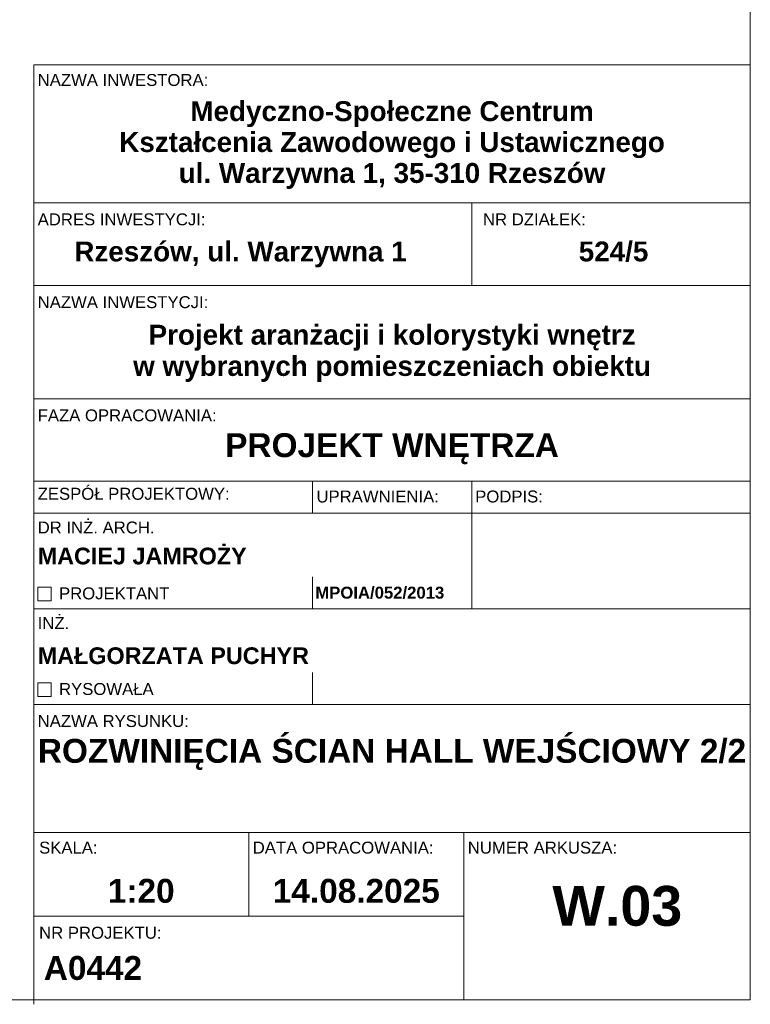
# Model space of a CAD drawing. Extents: x 180 to 9540, y 54 to 2910.
# Tile 80 of 82: x 8623 to 9540, y 54 to 1290. Entities that reach past the tile are written whole.
import ezdxf

# ---------------------------------------------------------------- set-up
doc = ezdxf.new("R2010")
doc.units = 0
doc.header["$MEASUREMENT"] = 0
doc.layers.add('810-G Ogólne', color=7, linetype='Continuous')
doc.styles.add('STYL_AUTOMATYCZNY_3', font='arial.ttf')
doc.styles.add('STYL_AUTOMATYCZNY_4', font='arial.ttf')

msp = doc.modelspace()

# ---------------------------------------------------------------- linework, layer by layer
at = {"layer": '810-G Ogólne', "color": 7, "linetype": 'Continuous', "lineweight": 13, "ltscale": 0.1}
for p, q in [((9540, 60), (9540, 2910)), ((8640.3, 1233.4), (8640.3, 270)), ((8640.3, 1233.4), (9540, 1233.4)), ((8640.3, 1060.3), (9540, 1060.3)), ((9190.3, 956.4), (9190.3, 1060.3)), ((8640.3, 956.4), (9540, 956.4)), ((8640.3, 814.3), (9540, 814.3)), ((8640.3, 710.7), (9540, 710.7)), ((8990.3, 670.7), (8990.3, 710.7)), ((9190.3, 670.7), (9190.3, 710.7)), ((8640.3, 670.7), (9540, 670.7)), ((9190.3, 550.7), (9190.3, 670.7)), ((8990.3, 550.7), (8990.3, 590.7)), ((8640.3, 550.7), (9540, 550.7)), ((8990.3, 430.7), (8990.3, 470.7)), ((8640.3, 430.7), (9540, 430.7)), ((8640.3, 270), (9540, 270)), ((8640.3, 270), (8640.3, 60)), ((8910.3, 270), (8910.3, 165)), ((9180.3, 270), (9180.3, 60)), ((8640.3, 165), (9180.3, 165)), ((8790, 60), (8540, 60)), ((8640.3, 60), (8640.3, 54.3)), ((8790, 60), (9540, 60))]:
    msp.add_line(p, q, dxfattribs=at)
at = {"layer": '810-G Ogólne', "color": 7, "linetype": 'Continuous', "lineweight": 13, "ltscale": 0.1, "flags": 128}
for points in [[(8645.3, 577.7), (8662.2, 577.7), (8662.2, 560.7), (8645.3, 560.7)], [(8645.3, 457.7), (8662.2, 457.7), (8662.2, 440.7), (8645.3, 440.7)]]:
    msp.add_lwpolyline(points, close=True, dxfattribs=at)

# ---------------------------------------------------------------- texts
at = {"layer": '810-G Ogólne', "color": 7, "linetype": 'Continuous', "lineweight": 13}
for s, insert, char_height, attachment_point, style in [('\\A1;{\\pql;\\fArial|b0|i0|c238|p0;\\W1.000000;NAZWA\\fArial|b0|i0|c238|p0;\\W1.000000; INWESTORA\\fArial|b0|i0|c238|p0;\\W1.000000;:}', (8645.3, 1221.8), 15, 1, 'STYL_AUTOMATYCZNY_3'), ('\\A1;{\\pql;\\fArial|b0|i0|c238|p0;\\W1.000000;ADRES INWESTYCJI:}', (8645.3, 1046.9), 15, 1, 'STYL_AUTOMATYCZNY_3'), ('\\A1;{\\pql;\\fArial|b0|i0|c238|p0;\\W1.000000;NR DZIAŁEK:}', (9204.4, 1046.9), 15, 1, 'STYL_AUTOMATYCZNY_3'), ('\\A1;{\\pqc;\\fArial|b1|i0|c238|p0;\\W1.000000;Rzeszów, ul. Warzywna 1}', (8899.9, 1011.6), 25, 2, 'STYL_AUTOMATYCZNY_4'), ('\\A1;{\\pqc;\\fArial|b1|i0|c238|p0;\\W1.000000;524/5}', (9368.3, 1011.6), 25, 2, 'STYL_AUTOMATYCZNY_4'), ('\\A1;{\\pql;\\fArial|b0|i0|c238|p0;\\W1.000000;NAZWA INWESTYCJI:}', (8645.3, 943), 15, 1, 'STYL_AUTOMATYCZNY_3'), ('\\A1;{\\pql;\\fArial|b0|i0|c238|p0;\\W1.000000;FAZA OPRACOWANIA\\fArial|b0|i0|c238|p0;\\W1.000000;:}', (8645.3, 800.9), 15, 1, 'STYL_AUTOMATYCZNY_3'), ('\\A1;{\\pqc;\\fArial|b1|i0|c238|p0;\\W1.000000;PROJEKT WNĘTRZ\\fArial|b1|i0|c238|p0;\\W1.000000;A}', (9090.2, 771), 30, 2, 'STYL_AUTOMATYCZNY_4'), ('\\A1;{\\pql;\\fArial|b0|i0|c238|p0;\\W1.000000;ZESPÓŁ PROJEKTOWY:}', (8645.3, 702.5), 15, 1, 'STYL_AUTOMATYCZNY_3'), ('\\A1;{\\pql;\\fArial|b0|i0|c238|p0;\\W1.000000;UPRAWNIENIA:}', (8995.3, 699.1), 15, 1, 'STYL_AUTOMATYCZNY_3'), ('\\A1;{\\pqc;\\fArial|b0|i0|c238|p0;\\W1.000000;PODPIS:}', (9237.1, 699.1), 15, 2, 'STYL_AUTOMATYCZNY_3'), ('\\A1;{\\pql;\\fArial|b0|i0|c238|p0;\\W1.000000;DR\\fArial|b0|i0|c238|p0;\\W1.000000; INŻ. ARCH.}', (8645.3, 660.2), 15, 1, 'STYL_AUTOMATYCZNY_3'), ('\\A1;{\\pql;\\fArial|b1|i0|c238|p0;\\W1.000000;MACIEJ JAMROŻY}', (8645.3, 627.4), 21, 1, 'STYL_AUTOMATYCZNY_4'), ('\\A1;{\\pql;\\fArial|b0|i0|c238|p0;\\W1.000000;PROJEKTANT}', (8672.1, 577.5), 15, 1, 'STYL_AUTOMATYCZNY_3'), ('\\A1;{\\pqc;\\fArial|b1|i0|c238|p0;\\W1.000000;MPOIA/052/2013}', (9074.8, 578.4), 15, 2, 'STYL_AUTOMATYCZNY_4'), ('\\A1;{\\pql;\\fArial|b0|i0|c238|p0;\\W1.000000;INŻ.}', (8645.3, 540.2), 15, 1, 'STYL_AUTOMATYCZNY_3'), ('\\A1;{\\pql;\\fArial|b1|i0|c238|p0;\\W1.000000;MAŁGORZATA PUCHYR}', (8645.3, 502.3), 21, 1, 'STYL_AUTOMATYCZNY_4'), ('\\A1;{\\pql;\\fArial|b0|i0|c238|p0;\\W1.000000;RYSOWAŁ\\fArial|b0|i0|c238|p0;\\W1.000000;A}', (8672.1, 457.5), 15, 1, 'STYL_AUTOMATYCZNY_3'), ('\\A1;{\\pql;\\fArial|b0|i0|c238|p0;\\W1.000000;NAZWA\\fArial|b0|i0|c238|p0;\\W1.000000; RYSUNKU:}', (8645.3, 417.3), 15, 1, 'STYL_AUTOMATYCZNY_3'), ('\\A1;{\\pqc;\\fArial|b1|i0|c238|p0;\\W1.000000;ROZWINIĘCIA ŚCIAN HALL WEJŚCIOWY 2/2}', (9090.2, 387.4), 30, 2, 'STYL_AUTOMATYCZNY_4'), ('\\A1;{\\pql;\\fArial|b0|i0|c238|p0;\\W1.000000;SKALA:}', (8647.1, 258.4), 15, 1, 'STYL_AUTOMATYCZNY_3'), ('\\A1;{\\pql;\\fArial|b0|i0|c238|p0;\\W1.000000;DATA\\fArial|b0|i0|c238|p0;\\W1.000000; OPRACOWANIA\\fArial|b0|i0|c238|p0;\\W1.000000;:}', (8915.3, 258.4), 15, 1, 'STYL_AUTOMATYCZNY_3'), ('\\A1;{\\pql;\\fArial|b0|i0|c238|p0;\\W1.000000;NUMER ARKUSZA:}', (9185.3, 258.4), 15, 1, 'STYL_AUTOMATYCZNY_3'), ('\\A1;{\\pqc;\\fArial|b1|i0|c238|p0;\\W1.000000;1:20}', (8775.3, 211.7), 30, 2, 'STYL_AUTOMATYCZNY_4'), ('\\A1;{\\pqc;\\fArial|b1|i0|c238|p0;\\W1.000000;14.08.2025}', (9045.3, 211.7), 30, 2, 'STYL_AUTOMATYCZNY_4'), ('\\A1;{\\pqc;\\fArial|b1|i0|c238|p0;\\W1.000000;W.03}', (9373, 202.9), 50, 2, 'STYL_AUTOMATYCZNY_4'), ('\\A1;{\\pql;\\fArial|b0|i0|c238|p0;\\W1.000000;NR PROJEKTU\\fArial|b0|i0|c238|p0;\\W1.000000;:}', (8647.1, 151.6), 15, 1, 'STYL_AUTOMATYCZNY_3'), ('\\A1;{\\pqc;\\fArial|b1|i0|c238|p0;\\W1.000000;A0442}', (8714.7, 114.9), 30, 2, 'STYL_AUTOMATYCZNY_4')]:
    msp.add_mtext(s, dxfattribs=dict(at, insert=insert, char_height=char_height, attachment_point=attachment_point, style=style))
at = {"layer": '810-G Ogólne', "color": 7, "linetype": 'Continuous', "lineweight": 13, "char_height": 25, "attachment_point": 2, "style": 'STYL_AUTOMATYCZNY_4'}
for s, insert, line_spacing_factor in [('\\A1;{\\pqc;\\fArial|b1|i0|c238|p0;\\W1.000000;Medyczno-Sp\\fArial|b1|i0|c238|p0;\\W1.000000;o\\fArial|b1|i0|c238|p0;\\W1.000000;łeczne Centrum \\P\\pqc;\\fArial|b1|i0|c238|p0;\\W1.000000;Kształcenia Zawodowego i Ustawicznego\\P\\pqc;\\fArial|b1|i0|c238|p0;\\W1.000000;ul. Warzywna 1, 35-310 Rzeszów}', (9090.2, 1187.7), 0.930743), ('\\A1;{\\pqc;\\fArial|b1|i0|c238|p0;\\W1.000000;Projekt aranżacji i kolorystyki wnętrz\\P\\pqc;\\fArial|b1|i0|c238|p0;\\W1.000000;w wybranych pomieszczeniach obiektu}', (9090.2, 907.1), 0.939821)]:
    msp.add_mtext(s, dxfattribs=dict(at, insert=insert, line_spacing_factor=line_spacing_factor))

doc.saveas('drawing.dxf')
